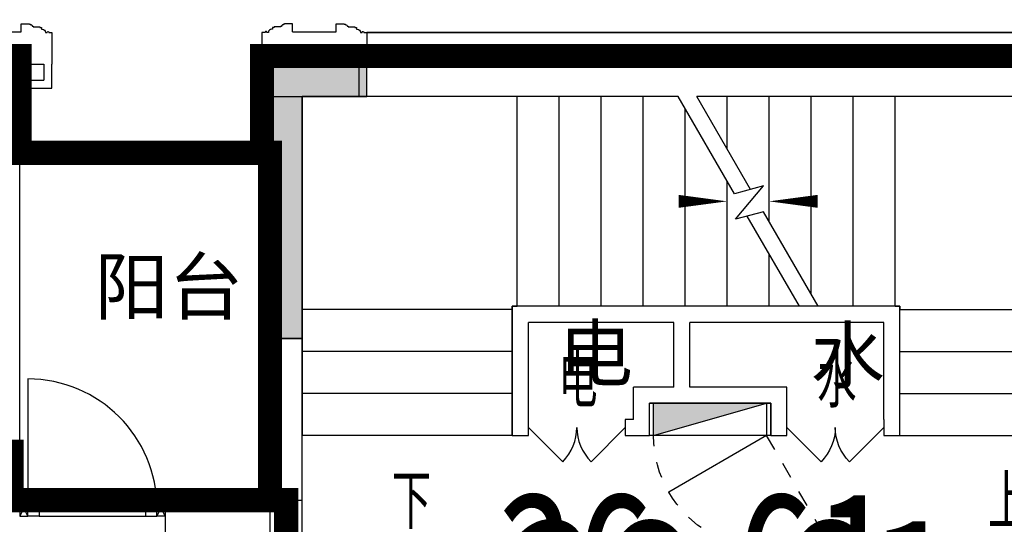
# Model space of a CAD drawing. Header units: millimetres. Extents: x 296296 to 297283, y 219875 to 220035.
# Tile 100 of 256: x 296768.84 to 296774.94, y 220021.04 to 220024.16. Entities that reach past the tile are written whole.
import ezdxf

# ---------------------------------------------------------------- set-up
doc = ezdxf.new("R2010")
doc.units = ezdxf.units.MM
doc.linetypes.add('-DASH', pattern=[0.35, 0.25, -0.1])
doc.linetypes.add('DASH', pattern=[0.35, 0.25, -0.1])
doc.layers.add('$面积结果', color=7, linetype='Continuous')
doc.layers.add('面积-住宅全面积', color=1, linetype='Continuous')
doc.layers.add('面积-计容-住宅-0.5', color=1, linetype='Continuous', lineweight=0)
doc.layers.add('面积-计容-住宅-1', color=1, linetype='Continuous', lineweight=0)
doc.styles.add('_TCH_DIM', font='SIMPLEX', dxfattribs={"bigfont": 'GBCBIG'})
doc.styles.add('dw', font='simhei.ttf')
doc.styles.get("Standard").update_dxf_attribs({"font": 'arial.ttf'})

# ---------------------------------------------------------------- blocks, each defined once
blk = doc.blocks.new('*U14')
at = {"lineweight": -2}
blk.add_hatch(color=253, dxfattribs=at).paths.add_polyline_path([(0, 200), (700, 0), (0, 0)])
at = {"color": 253, "linetype": 'DASH', "lineweight": -2}
blk.add_line((1050, 806.2177826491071), (700, 200), dxfattribs=at)
at = {"color": 253, "lineweight": -2}
for p, q in [((700, 200), (93.7822173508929, 550)), ((0, 200), (0, 0)), ((700, 200), (0, 200)), ((0, 200), (700, 0)), ((700, 0), (700, 200)), ((0, 0), (700, 0))]:
    blk.add_line(p, q, dxfattribs=at)
at = {"color": 253, "linetype": 'DASH', "lineweight": -2}
blk.add_arc((700, 200), 700, 60.00000000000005, 180, dxfattribs=at)
blk = doc.blocks.new('$DORLIB2D$00000127')
at = {"color": 253, "lineweight": -2}
for points in [[(-0.5333333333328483, 0.7948983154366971), (-0.5333333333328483, 0.690405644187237)], [(-0.0333333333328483, 0.7948983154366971), (-0.5333333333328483, 0.7948983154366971)], [(-0.0333333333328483, 0.7948983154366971), (-0.0333333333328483, 0.690405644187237)], [(0.5333333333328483, 0.7948983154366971), (0.0333333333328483, 0.7948983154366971)], [(0.0333333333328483, 0.7948983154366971), (0.0333333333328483, 0.690405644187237)], [(0.5333333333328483, 0.7948983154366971), (0.5333333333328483, 0.690405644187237)], [(-0.0333333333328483, 0.690405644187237), (-0.5333333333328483, 0.690405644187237)], [(0.5333333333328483, 0.690405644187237), (0.0333333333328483, 0.690405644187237)], [(0.5, 0.4999999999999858), (-0.5, 0.4999999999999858)]]:
    blk.add_lwpolyline(points, dxfattribs=at)
blk = doc.blocks.new('$DORLIB2D$00000116')
at = {"color": 253, "lineweight": -2}
for p, q in [((-0.4999999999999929, 7.1e-15), (-0.146446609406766, 0.353553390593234)), ((0.5000000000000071, 7.1e-15), (0.1464466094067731, 0.353553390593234))]:
    blk.add_line(p, q, dxfattribs=at)
for centre, radius, start, end in [((-0.4999999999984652, 4.832e-13), 0.4999999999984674, 0, 45), ((0.4999999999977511, 9.059e-13), 0.4999999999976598, 135, 180)]:
    blk.add_arc(centre, radius, start, end, dxfattribs=at)
blk = doc.blocks.new('洋房核心筒（标准层）')
at = {"color": 253}
for p, q in [((13399.99999975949, 9700.000023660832), (13400.00000002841, 13200.00000022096)), ((13400.00000002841, 13200.00000022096), (13600.00000002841, 13200.00000020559)), ((14930.00000002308, 13200.00000001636), (13599.99999987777, 13200.00000002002)), ((13599.99999987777, 13200.00000002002), (13599.99999987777, 11879.99999977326)), ((13599.99999975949, 9700.000023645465), (13600.00000002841, 13200.00000020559)), ((15926.98729813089, 13199.99999989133), (14930.00000002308, 13200.00000001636)), ((14929.99999986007, 11900.00000001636), (14930.00000002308, 13200.00000001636)), ((15189.99999986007, 11899.99999998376), (15190.00000002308, 13199.99999998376)), ((15449.99999986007, 11899.99999995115), (15450.00000002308, 13199.99999995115)), ((15709.99999986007, 11899.99999991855), (15710.00000002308, 13199.99999991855)), ((16275.05942885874, 12597.12138459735), (15926.98729813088, 13199.99999989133)), ((17270.00000002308, 13199.99999972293), (16042.45735196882, 13199.99999987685)), ((16375.05942886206, 12623.91630382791), (16042.45735196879, 13199.99999987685)), ((16229.99999998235, 12875.16660483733), (16230.00000002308, 13199.99999985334)), ((16489.99999992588, 12424.83339483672), (16490.00000002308, 13199.99999982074)), ((16749.99999986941, 11974.50018483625), (16750.00000002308, 13199.99999978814)), ((17009.99999986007, 11899.99999975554), (17010.00000002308, 13199.99999975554)), ((17269.99999986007, 11899.99999972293), (17270.00000002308, 13199.99999972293)), ((18600.00000003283, 13199.99999955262), (17269.99999994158, 13199.99999972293)), ((18599.9999998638, 11879.99999964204), (18600.00000003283, 13199.99999955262)), ((18599.99999976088, 9700.000023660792), (18600.00000002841, 13199.9999995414)), ((18600.00000002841, 13199.9999995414), (18800.00000002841, 13199.99999952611)), ((18799.99999976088, 9700.000023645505), (18800.00000002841, 13199.99999952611)), ((15969.99999986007, 11899.99999988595), (15970.00000001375, 13125.49981483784)), ((16229.99999986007, 11899.99999985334), (16229.99999995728, 12675.16660483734)), ((16455.45941541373, 12645.45941528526), (16275.05942885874, 12597.12138459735)), ((16282.56718102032, 12439.41447386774), (16455.45941541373, 12645.45941528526)), ((16454.91873227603, 12485.5959328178), (16282.56718102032, 12439.41447386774)), ((16677.54264791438, 11899.99999979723), (16354.91873227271, 12458.80101358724)), ((16793.01270175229, 11899.99999978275), (16454.91873227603, 12485.5959328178)), ((16489.99999986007, 11899.99999982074), (16489.9999999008, 12224.83339483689)), ((14899.99999987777, 11900.00000002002), (14929.99999986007, 11900.00000001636)), ((14899.99999987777, 11879.99999973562), (14899.99999987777, 11900.00000002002)), ((14899.99999983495, 11100.00000003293), (14899.99999988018, 11900.00000003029)), ((15999.99999988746, 11899.99999988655), (14899.99999988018, 11900.00000003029)), ((16677.54264791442, 11899.99999979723), (14929.99999986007, 11900.00000001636)), ((17299.99999987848, 11899.99999971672), (15999.99999988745, 11899.99999988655)), ((17269.99999986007, 11899.99999972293), (16793.01270175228, 11899.99999978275)), ((17269.99999986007, 11899.99999972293), (17299.99999986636, 11899.99999971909)), ((17299.99999986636, 11899.99999971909), (17299.9999998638, 11879.99999971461)), ((17299.99999983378, 11099.99999971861), (17299.99999987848, 11899.99999971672)), ((13599.99999987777, 11879.9999998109), (13599.9999998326, 11099.9999998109)), ((14899.99999987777, 11879.99999973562), (13599.99999987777, 11879.9999998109)), ((14899.99999987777, 11879.99999973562), (14899.9999998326, 11099.99999973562)), ((17299.99999982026, 11099.99999971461), (17299.9999998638, 11879.99999971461)), ((17299.9999998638, 11879.99999971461), (18599.9999998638, 11879.99999964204)), ((18599.99999982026, 11099.99999964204), (18599.9999998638, 11879.99999964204)), ((14999.9999998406, 11200.00000001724), (14999.99999987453, 11800.00000001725)), ((15899.9999998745, 11799.99999989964), (14999.99999987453, 11800.00000001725)), ((15899.99999985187, 11399.99999988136), (15899.9999998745, 11799.99999989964)), ((17199.99999987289, 11799.9999997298), (15999.99999987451, 11799.99999988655)), ((15999.99999985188, 11399.99999986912), (15999.99999987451, 11799.99999988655)), ((17199.99999983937, 11199.99999972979), (17199.99999987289, 11799.9999997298)), ((14899.99999986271, 11619.99999973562), (13599.99999986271, 11619.9999998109)), ((17299.99999984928, 11619.99999971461), (18599.99999984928, 11619.99999964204)), ((14899.99999984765, 11359.99999973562), (13599.99999984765, 11359.9999998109)), ((15649.99999984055, 11199.99999991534), (15649.99999985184, 11399.99999991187)), ((15899.99999985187, 11399.99999988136), (15649.99999985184, 11399.99999991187)), ((16599.99999985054, 11399.99999979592), (15999.99999985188, 11399.99999986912)), ((16599.99999983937, 11199.99999979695), (16599.99999985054, 11399.99999979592)), ((17299.99999983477, 11359.99999971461), (18599.99999983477, 11359.99999964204)), ((15749.99999983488, 11099.99999989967), (15749.99999984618, 11299.99999989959)), ((15999.99999984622, 11299.99999986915), (15749.99999984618, 11299.99999989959)), ((16499.99999984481, 11299.99999980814), (15999.99999984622, 11299.99999986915)), ((16499.99999983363, 11099.99999980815), (16499.99999984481, 11299.99999980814)), ((14999.99999985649, 11100.00000001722), (14999.99999987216, 11200.00000001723)), ((15649.99999984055, 11199.99999991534), (15599.99999987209, 11199.99999992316)), ((15599.99999987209, 11199.99999992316), (15599.99999985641, 11099.99999992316)), ((16599.99999980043, 11099.99999979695), (16599.99999981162, 11199.99999979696)), ((17199.99999983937, 11199.99999972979), (17199.99999980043, 11099.9999997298)), ((14899.9999998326, 11099.99999973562), (13599.9999998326, 11099.9999998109)), ((14899.99999983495, 11100.00000003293), (14999.99999985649, 11100.00000001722)), ((15599.99999985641, 11099.99999992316), (15749.99999983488, 11099.99999989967)), ((16499.99999983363, 11099.99999980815), (16599.99999980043, 11099.99999979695)), ((17199.99999980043, 11099.9999997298), (17299.99999983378, 11099.99999971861)), ((17299.99999982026, 11099.99999971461), (18599.99999982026, 11099.99999964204)), ((14874.99999968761, 9800.000023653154), (14874.99999965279, 9185.000023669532)), ((17324.99999968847, 9800.000023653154), (14874.99999968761, 9800.000023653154)), ((17324.99999965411, 9185.000023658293), (17324.99999968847, 9800.000023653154)), ((13399.99999975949, 9700.000023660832), (13599.99999975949, 9700.000023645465)), ((18599.99999976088, 9700.000023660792), (18799.99999976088, 9700.000023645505)), ((15074.99999965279, 9185.00002365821), (15074.99999967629, 9600.000023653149)), ((17124.9999996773, 9600.000023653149), (15074.99999967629, 9600.000023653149)), ((17124.9999996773, 9600.000023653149), (17124.99999965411, 9185.000023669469)), ((14874.99999965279, 9185.000023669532), (15074.99999965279, 9185.00002365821)), ((17124.99999965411, 9185.000023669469), (17324.99999965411, 9185.000023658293)), ((15074.9999995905, 8085.000023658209), (14874.9999995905, 8085.000023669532)), ((14874.9999995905, 8085.000023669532), (14874.99999953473, 7100.000023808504)), ((15074.99999954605, 7300.000023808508), (15074.9999995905, 8085.000023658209)), ((17324.99999959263, 8085.000023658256), (17124.99999959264, 8085.000023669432)), ((17124.99999959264, 8085.000023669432), (17124.99999954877, 7300.000023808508)), ((17324.9999995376, 7100.000023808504), (17324.99999959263, 8085.000023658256)), ((17124.99999954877, 7300.000023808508), (15074.99999954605, 7300.000023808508)), ((17324.9999995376, 7100.000023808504), (14874.99999953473, 7100.000023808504))]:
    blk.add_line(p, q, dxfattribs=at)
at = {"color": 253, "lineweight": -2}
for p, q in [((16874.99999966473, 9375.000023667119), (15324.99999966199, 9375.000023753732)), ((15324.99999966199, 9375.000023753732), (15324.99999957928, 7895.000023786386)), ((16874.99999958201, 7895.000023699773), (15324.99999966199, 9375.000023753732)), ((16874.99999966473, 9375.000023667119), (15324.99999957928, 7895.000023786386)), ((16874.99999958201, 7895.000023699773), (16874.99999966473, 9375.000023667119)), ((15324.99999957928, 7895.000023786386), (16874.99999958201, 7895.000023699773)), ((16564.99999957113, 7710.000023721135), (15634.9999995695, 7710.000023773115)), ((15634.9999995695, 7710.000023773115), (15634.99999955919, 7525.000023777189)), ((16564.99999956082, 7525.000023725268), (16564.99999957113, 7710.000023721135)), ((15634.99999955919, 7525.000023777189), (16564.99999956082, 7525.000023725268))]:
    blk.add_line(p, q, dxfattribs=at)
at = {"color": 253}
for points in [[(14249.99999982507, 10969.99999977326, 0, 0, 0), (14249.99999987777, 12550.00000002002, 0, 0, 0), (16229.99999994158, 12549.99999985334, 0, 80.00000000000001, 0), (15929.99999994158, 12549.9999998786, 0, 0, 0)], [(17949.999999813, 10969.99999967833, 0, 0, 0), (17949.99999994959, 12549.99999963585, 0, 0, 0), (16489.99999994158, 12549.99999982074, 0, 80.00000000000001, 0), (16789.99999994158, 12549.99999982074, 0, 0, 0)]]:
    blk.add_lwpolyline(points, format="xyseb", dxfattribs=at)
at = {"color": 253, "lineweight": -2}
blk.add_lwpolyline([(17299.99999980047, 11099.99992195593), (17299.99999989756, 11899.99999971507), (14899.99999988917, 11900.00000006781), (14899.99999977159, 11100.0000000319)], dxfattribs=at)
blk.add_lwpolyline([(15749.99999983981, 11299.99999997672), (16499.99999983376, 11299.99999997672), (16499.99999983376, 11099.99999980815), (15749.99999983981, 11099.99999980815)], close=True, dxfattribs=at)
at = {"color": 253, "lineweight": -2, "xscale": -1, "rotation": 180}
blk.add_blockref('*U14', (15774.94990664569, 11299.98568751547), dxfattribs=at)
at = {"color": 253}
for name, p, xscale, yscale, zscale, rotation in [('$DORLIB2D$00000116', (15299.99999986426, 11149.9999999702), 600, 600, 600, 179.9999999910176), ('$DORLIB2D$00000116', (16899.999999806, 11149.99999976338), -600, 600, -600, 179.9999999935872), ('$DORLIB2D$00000127', (14974.99999962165, 8635.000023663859), 1100, -200, 1100, 89.99999999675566), ('$DORLIB2D$00000127', (17224.99999962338, 8635.000023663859), 1100, 200, 1100, 89.99999999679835)]:
    blk.add_blockref(name, p, dxfattribs=dict(at, xscale=xscale, yscale=yscale, zscale=zscale, rotation=rotation))
at = {"color": 253, "style": '_TCH_DIM'}
for s, p in [('电', (15184.66559205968, 11273.07109868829)), ('水', (16787.66644105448, 11273.07109868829)), ('下', (14155.05319131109, 10519.89999977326)), ('上', (17845.74468065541, 10519.89999967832)), ('电梯', (15884.71652595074, 8513.51764473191))]:
    blk.add_text(s, height=337.5886524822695, dxfattribs=at).set_placement(p)
blk = doc.blocks.new('wy53eu64i765i57i78i')
blk.add_hatch(color=253).paths.add_polyline_path([(963374.851175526, 192958.4369128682), (963374.851175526, 191258.4020618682), (963574.851175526, 191258.4020618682), (963574.851175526, 192758.4369128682), (963974.851175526, 192758.4369128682), (963974.851175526, 192958.4369128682)], flags=0)
at = {"color": 253}
blk.add_lwpolyline([(963374.851175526, 192958.4369128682), (963374.851175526, 191258.4020618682), (963574.851175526, 191258.4020618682), (963574.851175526, 192758.4369128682), (963974.851175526, 192758.4369128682), (963974.851175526, 192958.4369128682), (963374.851175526, 192958.4369128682)], close=True, dxfattribs=at)
blk = doc.blocks.new('sayea5yuteaytuytrauyt')
h = blk.add_hatch()
h.set_pattern_fill('钢筋混凝土', color=253, scale=100)
h.set_pattern_definition([(45, (0, 0), (-176.7766952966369, 176.7766952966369), []), (49.99999999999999, (0, 0), (717.2601826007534, -62.75213498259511), [75, -825]), (355, (0, 0), (-138.751333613, 752.1921337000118), [60, -660]), (100.4514, (59.77168, -5.22934), (578.5093817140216, 689.4395420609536), [63.74019000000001, -701.142112]), (46.1842, (0, 200), (1067.241048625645, -165.5190143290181), [112.5, -1237.5]), (96.63560000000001, (88.936745, 186.206693), (934.6627055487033, 974.1178709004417), [95.610288, -1051.713]), (351.1842, (0, 200), (934.6619451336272, 974.1186009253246), [90, -990]), (21, (100, 150), (596.9070521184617, -402.6188906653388), [75, -825]), (326.0000000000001, (100, 150), (243.3153319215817, 725.150045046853), [60, -660]), (71.4514, (149.742233, 116.448394), (840.22262858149, 322.5304967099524), [63.74019000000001, -701.142112]), (37.5, (0, 0), (12.15985531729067, 332.8938538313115), [0, -652, 0, -670, 0, -662.5]), (7.5, (0, 0), (263.0695374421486, 394.4117118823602), [0, -382, 0, -637, 0, -252.5]), (327.5, (-223, 0), (533.822436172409, -22.55487173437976), [0, -250, 0, -780, 0, -1035]), (317.5, (-323, 0), (583.1861693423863, 100.1049823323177), [0, -325, 0, -518, 0, -735])])
h.paths.add_polyline_path([(1007424.854593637, 89058.43775986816), (1007424.854593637, 87258.43856486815), (1007174.854593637, 87258.43856486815), (1007174.854593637, 89058.43775986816)])
h.paths.add_polyline_path([(1021574.855280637, 89058.43775986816), (1021574.855280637, 87258.43856486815), (1021324.855280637, 87258.43856486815), (1021324.855280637, 89058.43775986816)])
h.paths.add_polyline_path([(989374.8548266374, 89058.43775186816), (989374.8548266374, 87258.43815686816), (989124.8548266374, 87258.43815686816), (989124.8548266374, 89058.43775186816)])
h.paths.add_polyline_path([(1039624.855051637, 89058.43775186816), (1039624.855051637, 87258.43815686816), (1039374.855051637, 87258.43815686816), (1039374.855051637, 89058.43775186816)])
h.paths.add_polyline_path([(1014474.854936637, 87858.43815686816), (1014474.854936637, 84858.43816086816), (1014274.854936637, 84858.43816086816), (1014274.854936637, 87858.43815686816)])
h.paths.add_polyline_path([(1044574.854944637, 92958.43692786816), (1044574.854944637, 91158.43691286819), (1044374.854944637, 91158.43691286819), (1044374.854944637, 92758.43691286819), (1044074.854822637, 92758.43691286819), (1044074.854822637, 92958.43691286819)])
h.paths.add_polyline_path([(984374.8549336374, 92758.43691286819), (984374.8549336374, 91158.43691286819), (984174.8549336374, 91158.43691286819), (984174.8548116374, 92958.43691286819), (984674.8550556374, 92958.43691286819), (984674.8550556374, 92758.43691286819)])
h.paths.add_polyline_path([(1027974.850721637, 92758.43691286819), (1027974.850721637, 91258.40206186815), (1027774.850721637, 91258.40206186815), (1027774.850721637, 92958.43691286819), (1028324.850721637, 92958.43691286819), (1028324.850721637, 92758.43691286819)])
h.paths.add_polyline_path([(1000974.859155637, 92958.43691286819), (1000974.859155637, 91258.40206186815), (1000774.859155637, 91258.40206186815), (1000774.859155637, 92758.43691286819), (1000424.859155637, 92758.43691286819), (1000424.859155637, 92958.43691286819)])
h.paths.add_polyline_path([(1033174.859613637, 92958.43691286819), (1033174.859613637, 91258.40205786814), (1032974.859613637, 91258.40205786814), (1032974.859613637, 92758.43691286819), (1032624.859613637, 92758.43691286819), (1032624.859613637, 92958.43691286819)])
h.paths.add_polyline_path([(995774.8502636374, 92758.43691286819), (995774.8502636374, 91258.40205786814), (995574.8502636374, 91258.40205786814), (995574.8502636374, 92958.43691286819), (996124.8502636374, 92958.43691286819), (996124.8502636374, 92758.43691286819)])
h.paths.add_polyline_path([(1014874.854936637, 80258.43772586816), (1014874.854936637, 80058.43772586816), (1014274.854936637, 80058.43772586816), (1014274.854936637, 81858.43772586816), (1014474.854936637, 81858.43772586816), (1014474.854936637, 80258.43772586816)])
h.paths.add_polyline_path([(1046674.855165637, 92358.43775186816), (1046674.855165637, 90658.43777086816), (1046474.855165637, 90658.43777086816), (1046474.855165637, 92158.43775186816), (1046024.855051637, 92158.43775186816), (1046024.855051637, 92358.43775186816)])
h.paths.add_polyline_path([(982274.8547116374, 92158.43775186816), (982274.8547116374, 90658.43777086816), (982074.8547116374, 90658.43777086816), (982074.8547116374, 92358.43775186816), (982724.8548266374, 92358.43775186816), (982724.8548266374, 92158.43775186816)])
h.paths.add_polyline_path([(1042874.855566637, 80058.43772586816), (1042874.855604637, 79458.43791586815), (1042074.855596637, 79458.43791586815), (1042074.855596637, 79658.43791586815), (1042674.855566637, 79658.43791586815), (1042674.855528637, 80258.43772586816), (1043624.855539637, 80258.43772586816), (1043624.855539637, 80058.43772586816)])
h.paths.add_polyline_path([(1010674.855341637, 80058.43772586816), (1010674.855379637, 79458.43791586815), (1009874.855367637, 79458.43791586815), (1009874.855367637, 79658.43791586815), (1010474.855341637, 79658.43791586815), (1010474.855303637, 80258.43772586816), (1011424.855310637, 80258.43772586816), (1011424.855310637, 80058.43772586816)])
h.paths.add_polyline_path([(1018874.854505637, 79658.43791586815), (1018874.854505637, 79458.43791586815), (1018074.854498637, 79458.43791586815), (1018074.854536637, 80058.43772586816), (1017324.854563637, 80058.43772586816), (1017324.854563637, 80258.43772586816), (1018274.854536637, 80258.43773286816), (1018274.854536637, 79658.43791586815)])
h.paths.add_polyline_path([(986674.8542806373, 79658.43791586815), (986674.8542806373, 79458.43791586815), (985874.8542736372, 79458.43791586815), (985874.8543116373, 80058.43772586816), (985124.8543376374, 80058.43772586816), (985124.8543376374, 80258.43772586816), (986074.8543116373, 80258.43773286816), (986074.8543116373, 79658.43791586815)])
h.paths.add_polyline_path([(1016574.855280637, 92758.43691286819), (1016574.855280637, 91158.43691286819), (1016374.855280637, 91158.43691286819), (1016374.855280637, 92158.43775186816), (1016074.855051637, 92158.43775186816), (1016074.855051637, 92358.43775186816), (1016374.855280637, 92358.43775186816), (1016374.855280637, 92958.43691286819), (1016874.855280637, 92958.43691286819), (1016874.855280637, 92758.43691286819)])
h.paths.add_polyline_path([(1012374.854593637, 92158.43775186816), (1012374.854593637, 91158.43691286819), (1012174.854593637, 91158.43691286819), (1012174.854593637, 92758.43691286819), (1011874.854593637, 92758.43691286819), (1011874.854593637, 92958.43691286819), (1012374.854593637, 92958.43691286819), (1012374.854593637, 92358.43775186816), (1012674.854826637, 92358.43775186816), (1012674.854826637, 92158.43775186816)])
h.paths.add_polyline_path([(1031699.854631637, 87258.43614286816), (1031699.854631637, 86658.43778686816), (1029249.854215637, 86658.43778686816), (1029249.854215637, 87258.43614286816), (1029449.854215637, 87258.43614286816), (1029449.854215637, 86858.43778286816), (1031499.854631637, 86858.43778286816), (1031499.854631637, 87258.43614286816)])
h.paths.add_polyline_path([(999499.8556616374, 87258.43614286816), (999499.8556616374, 86658.43778686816), (997049.8552426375, 86658.43778686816), (997049.8552426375, 87258.43614286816), (997249.8552426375, 87258.43614286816), (997249.8552426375, 86858.43778286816), (999299.8556616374, 86858.43778286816), (999299.8556616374, 87258.43614286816)])
h.paths.add_polyline_path([(1029449.854215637, 89158.43772886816), (1029449.854215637, 88743.43829786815), (1029249.854215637, 88743.43829786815), (1029249.854215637, 89358.43772886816), (1031699.854631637, 89358.43772886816), (1031699.854631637, 88743.43913286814), (1031499.854631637, 88743.43913286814), (1031499.854631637, 89158.43772886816)])
h.paths.add_polyline_path([(999499.8556616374, 89358.43772886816), (999499.8556616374, 88743.43829786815), (999299.8556616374, 88743.43829786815), (999299.8556616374, 89158.43772886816), (997249.8552426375, 89158.43772886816), (997249.8552426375, 88743.43913286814), (997049.8552426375, 88743.43913286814), (997049.8552426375, 89358.43772886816)])
h.paths.add_polyline_path([(1026174.845110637, 92958.43691286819), (1026174.845110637, 90058.43717586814), (1025974.845110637, 90058.43717586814), (1025974.845110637, 92758.43691286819), (1025574.850809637, 92758.43691286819), (1025574.850809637, 92958.43691286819)])
h.paths.add_polyline_path([(1002774.864763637, 92758.43691286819), (1002774.864763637, 90058.43717586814), (1002574.864763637, 90058.43717586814), (1002574.864763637, 92958.43691286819), (1003174.859068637, 92958.43691286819), (1003174.859068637, 92758.43691286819)])
h.paths.add_polyline_path([(993974.8547306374, 92958.43691686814), (993974.8547306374, 90058.44779286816), (993774.8547306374, 90058.44779286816), (993774.8547306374, 92758.43691286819), (993374.8515306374, 92758.43691286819), (993374.8515306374, 92958.43691286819)])
h.paths.add_polyline_path([(1034974.855142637, 92758.43691286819), (1034974.855142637, 90058.44779286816), (1034774.855142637, 90058.44779286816), (1034774.855142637, 92958.43691686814), (1035374.858343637, 92958.43691286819), (1035374.858343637, 92758.43691286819)])
h.paths.add_polyline_path([(1046674.855165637, 83408.43776386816), (1046674.855165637, 80058.43772586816), (1046074.855165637, 80058.43772586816), (1046074.855165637, 80258.43772586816), (1046474.855165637, 80258.43772586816), (1046474.855165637, 83408.43776386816)])
h.paths.add_polyline_path([(982674.8547116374, 80258.43772586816), (982674.8547116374, 80058.43772586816), (982074.8547116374, 80058.43772586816), (982074.8547116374, 83408.43776386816), (982274.8547116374, 83408.43776386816), (982274.8547116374, 80258.43772586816)])
h.paths.add_polyline_path([(1001674.854280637, 89358.43772886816), (1001674.854280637, 86658.43778686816), (1001474.854280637, 86658.43778686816), (1001474.854280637, 89158.43772886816), (1000774.859155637, 89158.43772886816), (1000774.859155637, 89358.43772886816)])
h.paths.add_polyline_path([(1027274.855596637, 89158.43772886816), (1027274.855596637, 86658.43778686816), (1027074.855596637, 86658.43778686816), (1027074.855596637, 89358.43772886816), (1027974.850721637, 89358.43772886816), (1027974.850721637, 89158.43772886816)])
h.paths.add_polyline_path([(995074.8548266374, 89158.43772886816), (995074.8548266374, 86658.43778686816), (994874.8548266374, 86658.43778686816), (994874.8548266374, 89358.43772886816), (995774.8502636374, 89358.43772886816), (995774.8502636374, 89158.43772886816)])
h.paths.add_polyline_path([(1033874.855051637, 89358.43772886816), (1033874.855051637, 86658.43778686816), (1033674.855051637, 86658.43778686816), (1033674.855051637, 89158.43772886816), (1032974.859613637, 89158.43772886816), (1032974.859613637, 89358.43772886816)])
h.paths.add_polyline_path([(989374.8548266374, 92958.43691286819), (989374.8548266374, 92158.43691286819), (988974.8548266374, 92158.43691286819), (988974.8548266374, 92958.43691286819)])
h.paths.add_polyline_path([(1007574.854593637, 92958.43691286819), (1007574.854593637, 92158.43691286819), (1007174.854593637, 92158.43691286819), (1007174.854593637, 92958.43691286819)])
h.paths.add_polyline_path([(995074.8548266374, 79658.43738986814), (995074.8548266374, 79258.43738986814), (994374.8548266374, 79258.43738986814), (994374.8548266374, 79658.43738986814)])
h.paths.add_polyline_path([(1002174.854280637, 79658.43738986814), (1002174.854280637, 79258.43738986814), (1001474.854280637, 79258.43738986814), (1001474.854280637, 79658.43738986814)])
h.paths.add_polyline_path([(1027274.855596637, 79658.43738986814), (1027274.855596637, 79258.43738986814), (1026574.855596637, 79258.43738986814), (1026574.855596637, 79658.43738986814)])
h.paths.add_polyline_path([(1034374.855051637, 79658.43738986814), (1034374.855051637, 79258.43738986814), (1033674.855051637, 79258.43738986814), (1033674.855051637, 79658.43738986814)])
h.paths.add_polyline_path([(1039774.855051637, 92958.43691286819), (1039774.855051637, 92158.43691286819), (1039374.855051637, 92158.43691286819), (1039374.855051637, 92958.43691286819)])
h.paths.add_polyline_path([(1021574.855280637, 92958.43691286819), (1021574.855280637, 92158.43691286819), (1021174.855280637, 92158.43691286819), (1021174.855280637, 92958.43691286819)])
at = {"color": 253}
blk.add_lwpolyline([(995774.8502636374, 92758.43691286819), (995774.8502636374, 91258.40205786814), (995574.8502636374, 91258.40205786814), (995574.8502636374, 92958.43691286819), (996124.8502636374, 92958.43691286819), (996124.8502636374, 92758.43691286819), (995774.8502636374, 92758.43691286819)], close=True, dxfattribs=at)
blk = doc.blocks.new('4uyh5uj6kj67j75rykjtuk7tsik76ykj')
at = {"color": 253}
for s, p in [('阳台', (819487.5138972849, 433412)), ('电', (822361.5, 432999)), ('水', (823921, 432986.5))]:
    blk.add_text(s, height=337.5886524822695, dxfattribs=at).set_placement(p)
blk = doc.blocks.new('185洋房-边套（报建版）-旧规')
at = {"color": 253, "linetype": 'Continuous'}
for p, q in [((12749.98983053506, 10699.99997938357), (13599.99034841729, 10699.99997932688)), ((12749.98983053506, 10699.99997938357), (12749.98983052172, 10499.99997938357)), ((13599.9846516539, 9599.9999795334), (13599.99034841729, 10699.99997932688))]:
    blk.add_line(p, q, dxfattribs=at)
at = {"color": 253}
for points in [[(11899.99944540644, 10700.00000216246), (11899.99944540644, 10750.00000216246), (11849.99944540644, 10750.00000216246), (11849.9994455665, 13250.00000216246), (12050.00004482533, 13250.00000216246), (12050.00003574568, 13400.00001053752)], [(12699.99944540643, 10700.00000216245), (12699.99944540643, 10750.00000216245), (13349.99944540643, 10750.00000216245), (13350.00003574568, 13399.9999751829)], [(11849.99944554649, 12850.0000021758), (13349.9999020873, 12850.00000207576)], [(11849.99944554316, 12800.0000021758), (13349.99990208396, 12800.00000207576)]]:
    blk.add_lwpolyline(points, dxfattribs=at)
blk = doc.blocks.new('*U1475')
at = {"color": 253}
for points in [[(32732.70266194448, 9049.579764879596), (32732.70266194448, 8999.579764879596), (32782.70266194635, 8999.579764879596), (32782.70266194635, 9002.579764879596), (32789.70266194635, 9002.579764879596), (32789.70266194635, 9005.57976485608), (32792.70266194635, 9005.57976485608, 0.4142135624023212), (32799.70266194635, 9012.57976485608), (32799.70266194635, 9015.57976485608), (32806.70266194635, 9015.57976485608), (32806.70266194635, 9018.57976485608), (32847.70266285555, 9018.579764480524), (32847.70266279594, 9023.579764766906), (32857.70266273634, 9023.579764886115), (32857.70266261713, 9033.579764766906), (32862.70266350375, 9033.57976482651, 0.4039906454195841), (32882.70266297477, 9054.579764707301), (32892.70266264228, 9054.57976462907), (32892.70266262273, 9052.079764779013, 0.9999999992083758), (32902.70266277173, 9052.079764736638), (32902.7026627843, 9054.57976468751), (32922.70266339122, 9054.57976468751), (32922.70266339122, 9249.579764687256)], [(37312.70266483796, 9049.579764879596), (37312.70266483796, 8999.579764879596), (37262.7026648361, 8999.579764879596), (37262.7026648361, 9002.579764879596), (37255.7026648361, 9002.579764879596), (37255.7026648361, 9005.57976485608), (37252.7026648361, 9005.57976485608, -0.4142135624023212), (37245.7026648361, 9012.57976485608), (37245.7026648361, 9015.57976485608), (37238.7026648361, 9015.57976485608), (37238.7026648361, 9018.57976485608), (37197.7026639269, 9018.579764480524), (37197.7026639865, 9023.579764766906), (37187.70266404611, 9023.579764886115), (37187.70266416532, 9033.579764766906), (37182.7026632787, 9033.57976482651, -0.4039906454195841), (37162.7026638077, 9054.579764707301), (37152.70266414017, 9054.57976462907), (37152.70266415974, 9052.079764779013, -0.9999999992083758), (37142.70266401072, 9052.079764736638), (37142.70266399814, 9054.57976468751), (37122.70266339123, 9054.57976468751), (37122.70266339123, 9249.579764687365)]]:
    blk.add_lwpolyline(points, format="xyb", dxfattribs=at)
blk.add_lwpolyline([(37122.70266339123, 9054.57976468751), (32922.70266339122, 9054.57976468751)], dxfattribs=at)
blk = doc.blocks.new('*U1481')
at = {"color": 253}
for points in [[(8070.00000050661, 814.9999839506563), (8070.00000050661, 899.9999839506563), (8000.00000050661, 899.9999839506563), (8000.00000050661, 819.9999839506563), (8005.00000050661, 819.9999839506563), (8005.00000050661, 799.9999839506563), (8040.00000050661, 799.9999839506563), (8040.00000050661, 809.9999839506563), (8050.00000050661, 809.9999839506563), (8050.00000050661, 799.9999839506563), (8060.00000050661, 799.9999839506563)], [(8730.00000050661, 814.9999839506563), (8730.00000050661, 899.9999839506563), (8800.00000050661, 899.9999839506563), (8800.00000050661, 819.9999839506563), (8795.00000050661, 819.9999839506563), (8795.00000050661, 799.9999839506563), (8760.00000050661, 799.9999839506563), (8760.00000050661, 809.9999839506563), (8750.00000050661, 809.9999839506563), (8750.00000050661, 799.9999839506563), (8740.00000050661, 799.9999839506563)]]:
    blk.add_lwpolyline(points, close=True, dxfattribs=at)
for points in [[(8070.00000050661, 899.9999839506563), (8730.00000050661, 899.9999839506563)], [(8070.00000050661, 854.9999839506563), (8730.00000050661, 854.9999839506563)], [(8060.00000050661, 799.9999839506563), (8740.00000050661, 799.9999839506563)], [(8070.00000050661, 844.9999839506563), (8730.00000050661, 844.9999839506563)], [(8070.00000050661, 834.9999839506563), (8730.00000050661, 834.9999839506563)], [(8070.00000050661, 814.9999839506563), (8730.00000050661, 814.9999839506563)]]:
    blk.add_lwpolyline(points, dxfattribs=at)
blk = doc.blocks.new('185标准层外包-边-报建版$0$seyesryhertyheryetrye')
at = {"color": 253}
blk.add_lwpolyline([(22072.70269624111, 23949.57976469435), (22022.70269624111, 23949.57976469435), (22022.70269624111, 23849.57976469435), (22072.70269624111, 23849.57976469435)], close=True, dxfattribs=at)
for points in [[(22022.70269624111, 23849.57976469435), (22072.70269624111, 23949.57976469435)], [(22022.70269624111, 23949.57976469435), (22072.70269732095, 23849.57976468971)]]:
    blk.add_lwpolyline(points, dxfattribs=at)
blk = doc.blocks.new('185标准层外包-边-报建版')
at = {"color": 253, "linetype": 'Continuous'}
for p, q in [((28422.70269633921, 23849.57976468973), (28622.70269633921, 23849.57976468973)), ((28622.70269633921, 23849.57976468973), (28622.70269633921, 23749.57976468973)), ((28422.70269633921, 23749.57976468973), (28622.70269633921, 23749.57976468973))]:
    blk.add_line(p, q, dxfattribs=at)
at = {"color": 253}
for points in [[(27162.70269778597, 24049.57977569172), (27372.70269778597, 24049.57977569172), (27372.70269778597, 24124.57977569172), (28272.70269778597, 24124.57977569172), (28272.70269778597, 24049.57977569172), (28482.70269587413, 24049.57977569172)], [(30162.70269587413, 24049.57977569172), (30432.70269587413, 24049.57977569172)]]:
    blk.add_lwpolyline(points, dxfattribs=at)
for points in [[(28482.70269768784, 24049.57977475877), (28482.70269768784, 24099.57977475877), (28532.70269768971, 24099.57977475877), (28532.70269768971, 24096.57977475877), (28539.70269768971, 24096.57977475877), (28539.70269768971, 24093.57977478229), (28542.70269768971, 24093.57977478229, -0.4142135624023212), (28549.70269768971, 24086.57977478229), (28549.70269768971, 24083.57977478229), (28556.70269768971, 24083.57977478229), (28556.70269768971, 24080.57977478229), (28597.70269859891, 24080.57977515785), (28597.7026985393, 24075.57977487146), (28607.7026984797, 24075.57977475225), (28607.70269836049, 24065.57977487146), (28612.70269924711, 24065.57977481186, -0.4039906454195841), (28632.70269871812, 24044.57977493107), (28642.70269838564, 24044.5797750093), (28642.70269836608, 24047.07977485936, -0.9999999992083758), (28652.70269851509, 24047.07977490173), (28652.70269852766, 24044.57977495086), (28672.70269913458, 24044.57977495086), (28672.70269913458, 23849.579774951)], [(30162.70270058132, 24049.57977475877), (30162.70270058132, 24099.57977475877), (30112.70270057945, 24099.57977475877), (30112.70270057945, 24096.57977475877), (30105.70270057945, 24096.57977475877), (30105.70270057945, 24093.57977478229), (30102.70270057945, 24093.57977478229, 0.4142135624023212), (30095.70270057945, 24086.57977478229), (30095.70270057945, 24083.57977478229), (30088.70270057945, 24083.57977478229), (30088.70270057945, 24080.57977478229), (30047.70269967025, 24080.57977515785), (30047.70269972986, 24075.57977487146), (30037.70269978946, 24075.57977475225), (30037.70269990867, 24065.57977487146), (30032.70269902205, 24065.57977481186, 0.4039906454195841), (30012.70269955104, 24044.57977493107), (30002.70269988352, 24044.5797750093), (30002.70269990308, 24047.07977485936, 0.9999999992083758), (29992.70269975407, 24047.07977490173), (29992.7026997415, 24044.57977495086), (29972.70269913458, 24044.57977495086), (29972.70269913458, 23849.57977495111)], [(29322.70210879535, 21099.57976657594, 0.414213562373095), (28522.70210879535, 21899.57976657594), (28522.70210879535, 21099.57976657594)]]:
    blk.add_lwpolyline(points, format="xyb", dxfattribs=at)
at = {"color": 253, "xscale": -1, "rotation": 180}
for name, p in [('*U1475', (-2299.999970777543, 33099.15953963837)), ('*U1481', (20522.70210828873, 21949.57975052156)), ('185标准层外包-边-报建版$0$seyesryhertyheryetrye', (7299.999412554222, 44999.15953127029))]:
    blk.add_blockref(name, p, dxfattribs=at)
at = {"color": 253, "rotation": 180}
blk.add_blockref('185标准层外包-边-报建版$0$seyesryhertyheryetrye', (50545.40480503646, 44999.15953127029), dxfattribs=at)
blk = doc.blocks.new('*U1501')
at = {"color": 253}
for points in [[(32732.70266194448, 9049.579764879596), (32732.70266194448, 8999.579764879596), (32782.70266194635, 8999.579764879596), (32782.70266194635, 9002.579764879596), (32789.70266194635, 9002.579764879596), (32789.70266194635, 9005.57976485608), (32792.70266194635, 9005.57976485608, 0.4142135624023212), (32799.70266194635, 9012.57976485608), (32799.70266194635, 9015.57976485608), (32806.70266194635, 9015.57976485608), (32806.70266194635, 9018.57976485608), (32847.70266285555, 9018.579764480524), (32847.70266279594, 9023.579764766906), (32857.70266273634, 9023.579764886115), (32857.70266261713, 9033.579764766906), (32862.70266350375, 9033.57976482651, 0.4039906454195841), (32882.70266297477, 9054.579764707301), (32892.70266264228, 9054.57976462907), (32892.70266262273, 9052.079764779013, 0.9999999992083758), (32902.70266277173, 9052.079764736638), (32902.7026627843, 9054.57976468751), (32922.70266339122, 9054.57976468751), (32922.70266339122, 9249.579764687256)], [(37312.70266483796, 9049.579764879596), (37312.70266483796, 8999.579764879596), (37262.7026648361, 8999.579764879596), (37262.7026648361, 9002.579764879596), (37255.7026648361, 9002.579764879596), (37255.7026648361, 9005.57976485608), (37252.7026648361, 9005.57976485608, -0.4142135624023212), (37245.7026648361, 9012.57976485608), (37245.7026648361, 9015.57976485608), (37238.7026648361, 9015.57976485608), (37238.7026648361, 9018.57976485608), (37197.7026639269, 9018.579764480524), (37197.7026639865, 9023.579764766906), (37187.70266404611, 9023.579764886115), (37187.70266416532, 9033.579764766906), (37182.7026632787, 9033.57976482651, -0.4039906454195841), (37162.7026638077, 9054.579764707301), (37152.70266414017, 9054.57976462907), (37152.70266415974, 9052.079764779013, -0.9999999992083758), (37142.70266401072, 9052.079764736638), (37142.70266399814, 9054.57976468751), (37122.70266339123, 9054.57976468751), (37122.70266339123, 9249.579764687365)]]:
    blk.add_lwpolyline(points, format="xyb", dxfattribs=at)
blk.add_lwpolyline([(37122.70266339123, 9054.57976468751), (32922.70266339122, 9054.57976468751)], dxfattribs=at)
blk = doc.blocks.new('185标准层外包-中间-报建版')
at = {"color": 253, "rotation": 180}
blk.add_blockref('*U1501', (46930.06670301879, 33099.15953963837), dxfattribs=at)

msp = doc.modelspace()

# ---------------------------------------------------------------- block references
at = {"xscale": 0.001, "yscale": 0.001, "zscale": 0.001}
for name, p in [('洋房核心筒（标准层）', (296756.9884530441, 220010.4885109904)), ('4uyh5uj6kj67j75rykjtuk7tsik76ykj', (295949.8135978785, 219588.9300733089)), ('wy53eu64i765i57i78i', (295807.0135978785, 219830.9300733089)), ('sayea5yuteaytuytrauyt', (295774.8135978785, 219930.9300733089))]:
    msp.add_blockref(name, p, dxfattribs=at)

# ---------------------------------------------------------------- next in the draw order: block references
msp.add_blockref('185洋房-边套（报建版）-旧规', (296756.9884530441, 220010.4885109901), dxfattribs=at)

# ---------------------------------------------------------------- next in the draw order: linework, layer by layer
at = {"layer": '面积-计容-住宅-0.5', "color": 1, "linetype": '-DASH', "const_width": 0.15}
msp.add_lwpolyline([(296768.8384461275, 220023.3385108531), (296768.8384550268, 220023.3385107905), (296770.388452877, 220023.3385196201), (296770.388452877, 220021.1885197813), (296768.7884448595, 220021.1885199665), (296768.788447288, 220021.48850271), (296764.1884528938, 220021.4885109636), (296764.1884528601, 220022.5885109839), (296763.9884528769, 220022.5885109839), (296763.9884529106, 220023.1885110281), (296763.9384529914, 220023.1885109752), (296763.9384525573, 220023.938510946), (296768.8384552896, 220023.9385027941), (296768.838454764, 220023.3385154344), (296768.8384461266, 220023.3385154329)], dxfattribs=at)
at = {"layer": '面积-计容-住宅-1', "const_width": 0.15}
for points in [[(296770.3384528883, 220023.9385109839), (296770.3384550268, 220023.3385109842), (296770.3884529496, 220023.3385109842), (296770.3884528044, 220021.1885109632), (296770.4884525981, 220021.1885109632), (296770.4884528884, 220020.1885109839), (296769.7884528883, 220020.1885109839), (296769.7884528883, 220017.6885109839), (296776.3884528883, 220017.6885109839), (296776.3884528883, 220020.1885109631), (296775.6884528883, 220020.1885109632), (296775.6884531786, 220021.1885108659), (296775.7884528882, 220021.1885108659), (296775.7884528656, 220023.3385107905), (296775.8384531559, 220023.3385107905), (296775.8384528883, 220023.9385109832)], [(296768.7884460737, 220021.4885113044), (296764.1884525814, 220021.488510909), (296764.1884528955, 220022.5885109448), (296762.3884527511, 220022.588510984), (296762.3884530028, 220023.2885110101), (296758.9884530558, 220023.2885109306), (296758.9884530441, 220022.6885109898), (296757.4884540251, 220022.6885109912), (296757.4884540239, 220014.9885109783), (296756.8384528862, 220014.9885109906), (296756.8384528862, 220011.5885109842), (296760.688452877, 220011.5885109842), (296760.688452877, 220010.9885109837), (296764.188452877, 220010.9885109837), (296764.188452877, 220012.7385109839), (296769.6884528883, 220012.7385109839), (296769.6884528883, 220012.7385109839), (296773.0884528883, 220012.7385109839), (296773.0884528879, 220017.6885109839), (296769.7884528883, 220017.6885109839), (296769.7884528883, 220020.1885109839), (296770.4884528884, 220020.1885109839), (296770.4884528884, 220021.1885108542), (296768.7884460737, 220021.1885113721)]]:
    msp.add_lwpolyline(points, close=True, dxfattribs=at)

# ---------------------------------------------------------------- next in the draw order: block references
at = {"xscale": 0.001, "yscale": 0.001, "zscale": 0.001}
for name, p in [('185标准层外包-边-报建版', (296740.3657503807, 220000.0389312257)), ('185标准层外包-中间-报建版', (296761.1810889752, 220000.0389312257))]:
    msp.add_blockref(name, p, dxfattribs=at)

# ---------------------------------------------------------------- next in the draw order: texts
at = {"layer": '$面积结果', "color": 1, "style": 'dw'}
msp.add_text('36.61', height=0.8206631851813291, dxfattribs=at).set_placement((296771.86540120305, 220020.2607355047))
at = {"layer": '面积-住宅全面积', "color": 1, "style": 'dw', "width": 0.7999999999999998}
msp.add_text('36.61', height=0.9100000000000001, dxfattribs=at).set_placement((296771.78309781, 220020.3346415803))

doc.saveas('drawing.dxf')
